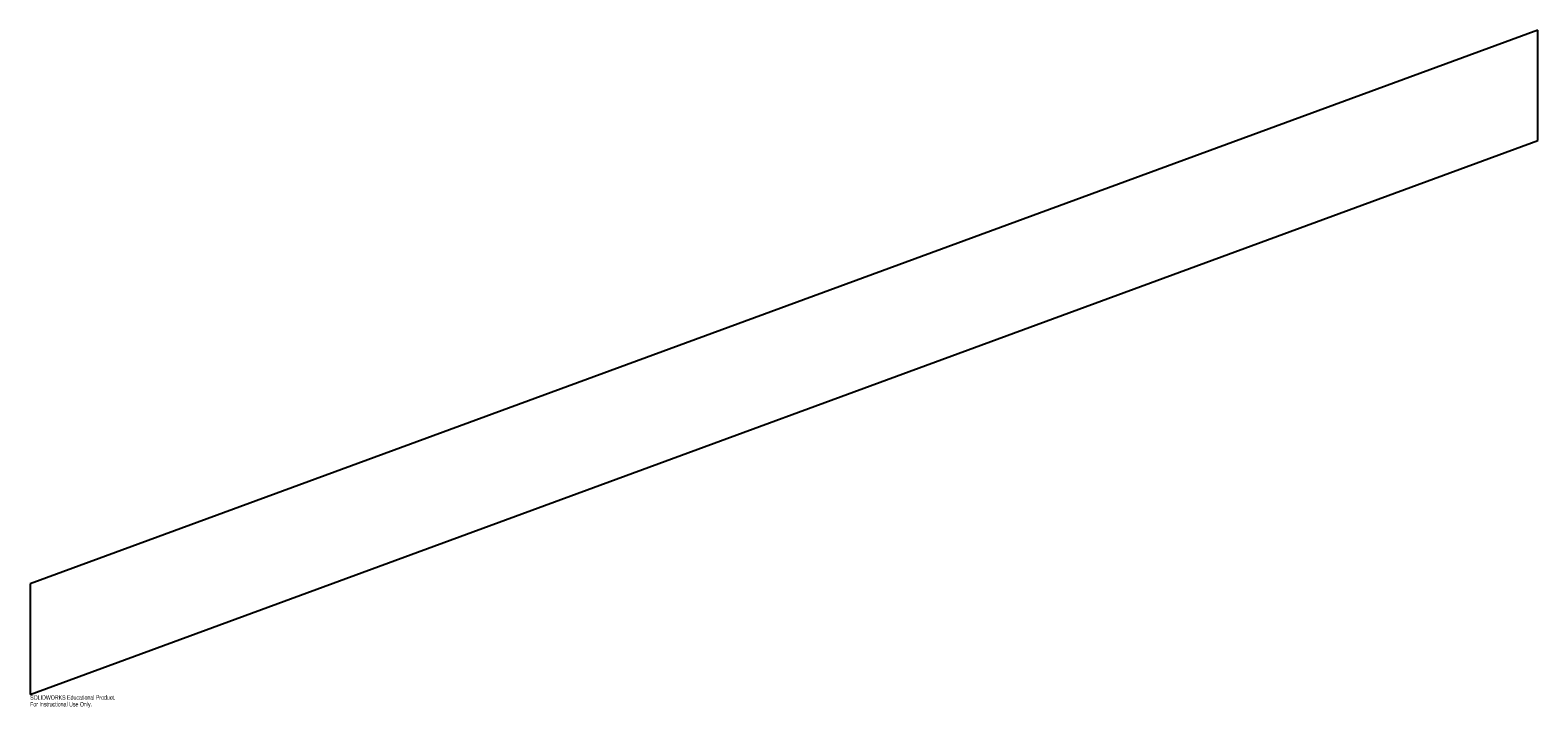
# Model space of a CAD drawing. Header units: millimetres. Extents: x 0 to 1630, y -15 to 719.
import ezdxf

# ---------------------------------------------------------------- set-up
doc = ezdxf.new("R2010")
doc.units = ezdxf.units.MM
doc.layers.add('CORTE', color=7, linetype='Continuous')
doc.layers.add('INFORMACION_NO_CORTE', color=8, linetype='Continuous')
doc.styles.add('SLDTEXTSTYLE0', font='TXT', dxfattribs={"width": 0.7})

msp = doc.modelspace()

# ---------------------------------------------------------------- linework, layer by layer
at = {"layer": 'CORTE', "color": 7, "linetype": 'Continuous', "lineweight": 25}
for p, q in [((1630.5, 719.1), (0, 119.6)), ((1630.5, 599.6), (1630.5, 719.1)), ((0, 0), (1630.5, 599.6)), ((0, 119.6), (0, 0))]:
    msp.add_line(p, q, dxfattribs=at)

# ---------------------------------------------------------------- texts
at = {"layer": 'INFORMACION_NO_CORTE', "color": 7, "linetype": 'Continuous', "char_height": 4.834, "attachment_point": 1, "style": 'SLDTEXTSTYLE0'}
for s, insert in [('SOLIDWORKS Educational Product.', (0, -1)), ('For Instructional Use Only.', (0, -8.3))]:
    msp.add_mtext(s, dxfattribs=dict(at, insert=insert))

doc.saveas('drawing.dxf')
